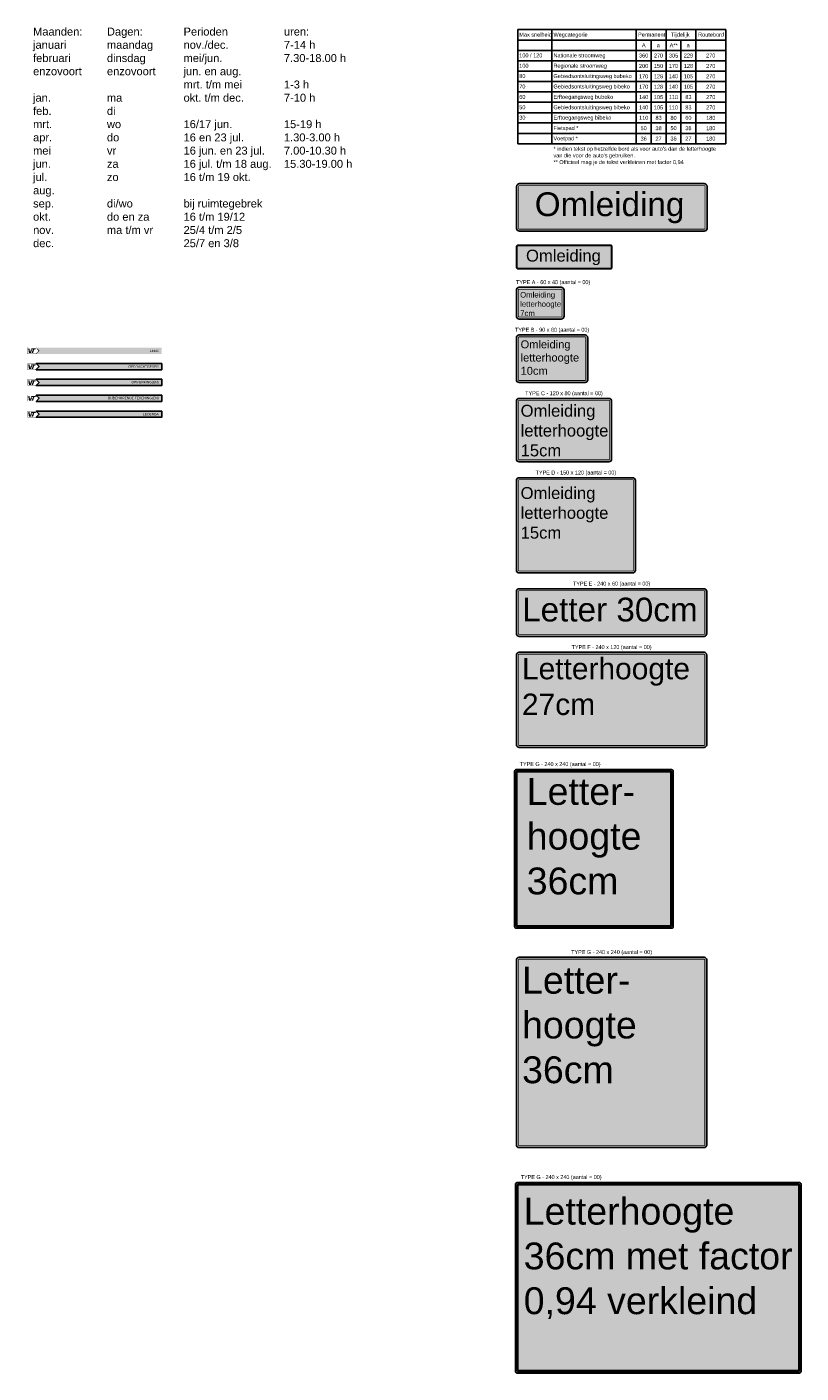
# Model space of a CAD drawing. Header units: metres. Extents: x 361 to 23678, y -425 to 3558.
# Tile 1 of 2: x 361 to 1337, y -425 to 1272. Entities that reach past the tile are written whole.
import ezdxf
from ezdxf.enums import TextEntityAlignment as Align

# ---------------------------------------------------------------- set-up
doc = ezdxf.new("R2010")
doc.units = ezdxf.units.M
doc.styles.add('style1', font='swiss.ttf')
doc.styles.add('TXT', font='technic_.ttf', dxfattribs={"width": 0.9, "height": 1.35})

# ---------------------------------------------------------------- blocks, each defined once
blk = doc.blocks.new('Tekstbord type A')
h = blk.add_hatch(color=2)
edge = h.paths.add_edge_path()
edge.add_line((3.5, -20), (56.5, -20))
edge.add_arc((56.5, -16.5), 3.5, 270, 360)
edge.add_line((60, -16.5), (60, 16.5))
edge.add_arc((56.5, 16.5), 3.5, 0, 90)
edge.add_line((56.5, 20), (3.5, 20))
edge.add_arc((3.5, 16.5), 3.5, 90, 180)
edge.add_line((0, 16.5), (0, -16.5))
edge.add_arc((3.5, -16.5), 3.5, 180, 270)
blk.add_lwpolyline([(3.5, -20), (56.5, -20, 0.414214), (60, -16.5), (60, 16.5, 0.414214), (56.5, 20), (3.5, 20, 0.414214), (0, 16.5), (0, -16.5, 0.414214)], format="xyb", close=True)
at = {"color": 18, "const_width": 1}
blk.add_lwpolyline([(3.5, -17.5), (56.5, -17.5, 0.414214), (57.5, -16.5), (57.5, 16.5, 0.414214), (56.5, 17.5), (3.5, 17.5, 0.414214), (2.5, 16.5), (2.5, -16.5, 0.414214)], format="xyb", close=True, dxfattribs=at)
blk = doc.blocks.new('Tekstbord type B')
h = blk.add_hatch(color=2)
edge = h.paths.add_edge_path()
edge.add_line((3.5, -30), (86.5, -30))
edge.add_arc((86.5, -26.5), 3.5, 270, 360)
edge.add_line((90, -26.5), (90, 26.5))
edge.add_arc((86.5, 26.5), 3.5, 0, 90)
edge.add_line((86.5, 30), (3.5, 30))
edge.add_arc((3.5, 26.5), 3.5, 90, 180)
edge.add_line((0, 26.5), (0, -26.5))
edge.add_arc((3.5, -26.5), 3.5, 180, 270)
blk.add_lwpolyline([(3.5, -30), (86.5, -30, 0.414214), (90, -26.5), (90, 26.5, 0.414214), (86.5, 30), (3.5, 30, 0.414214), (0, 26.5), (0, -26.5, 0.414214)], format="xyb", close=True)
at = {"color": 18, "const_width": 1}
blk.add_lwpolyline([(3.5, -27.5), (86.5, -27.5, 0.414214), (87.5, -26.5), (87.5, 26.5, 0.414214), (86.5, 27.5), (3.5, 27.5, 0.414214), (2.5, 26.5), (2.5, -26.5, 0.414214)], format="xyb", close=True, dxfattribs=at)
blk = doc.blocks.new('Tekstbord type C')
h = blk.add_hatch(color=2)
edge = h.paths.add_edge_path()
edge.add_line((3.5, -40), (116.5, -40))
edge.add_arc((116.5, -36.5), 3.5, 270, 360)
edge.add_line((120, -36.5), (120, 36.5))
edge.add_arc((116.5, 36.5), 3.5, 0, 90)
edge.add_line((116.5, 40), (3.5, 40))
edge.add_arc((3.5, 36.5), 3.5, 90, 180)
edge.add_line((0, 36.5), (0, -36.5))
edge.add_arc((3.5, -36.5), 3.5, 180, 270)
blk.add_lwpolyline([(3.5, -40), (116.5, -40, 0.414214), (120, -36.5), (120, 36.5, 0.414214), (116.5, 40), (3.5, 40, 0.414214), (0, 36.5), (0, -36.5, 0.414214)], format="xyb", close=True)
at = {"color": 18, "const_width": 1}
blk.add_lwpolyline([(3.5, -37.5), (116.5, -37.5, 0.414214), (117.5, -36.5), (117.5, 36.5, 0.414214), (116.5, 37.5), (3.5, 37.5, 0.414214), (2.5, 36.5), (2.5, -36.5, 0.414214)], format="xyb", close=True, dxfattribs=at)
blk = doc.blocks.new('Tekstbord type D')
h = blk.add_hatch(color=2)
edge = h.paths.add_edge_path()
edge.add_line((3.5, -60), (146.5, -60))
edge.add_arc((146.5, -56.5), 3.5, 270, 360)
edge.add_line((150, -56.5), (150, 56.5))
edge.add_arc((146.5, 56.5), 3.5, 0, 90)
edge.add_line((146.5, 60), (3.5, 60))
edge.add_arc((3.5, 56.5), 3.5, 90, 180)
edge.add_line((0, 56.5), (0, -56.5))
edge.add_arc((3.5, -56.5), 3.5, 180, 270)
blk.add_lwpolyline([(3.5, -60), (146.5, -60, 0.414214), (150, -56.5), (150, 56.5, 0.414214), (146.5, 60), (3.5, 60, 0.414214), (0, 56.5), (0, -56.5, 0.414214)], format="xyb", close=True)
at = {"color": 18, "const_width": 1}
blk.add_lwpolyline([(3.5, -57.5), (146.5, -57.5, 0.414214), (147.5, -56.5), (147.5, 56.5, 0.414214), (146.5, 57.5), (3.5, 57.5, 0.414214), (2.5, 56.5), (2.5, -56.5, 0.414214)], format="xyb", close=True, dxfattribs=at)
blk = doc.blocks.new('Tekstbord type E')
h = blk.add_hatch(color=2)
edge = h.paths.add_edge_path()
edge.add_line((3.5, -30), (236.5, -30))
edge.add_arc((236.5, -26.5), 3.5, 270, 360)
edge.add_line((240, -26.5), (240, 26.5))
edge.add_arc((236.5, 26.5), 3.5, 0, 90)
edge.add_line((236.5, 30), (3.5, 30))
edge.add_arc((3.5, 26.5), 3.5, 90, 180)
edge.add_line((0, 26.5), (0, -26.5))
edge.add_arc((3.5, -26.5), 3.5, 180, 270)
blk.add_lwpolyline([(3.5, -30), (236.5, -30, 0.414214), (240, -26.5), (240, 26.5, 0.414214), (236.5, 30), (3.5, 30, 0.414214), (0, 26.5), (0, -26.5, 0.414214)], format="xyb", close=True)
at = {"color": 18, "const_width": 1}
blk.add_lwpolyline([(3.5, -27.5), (236.5, -27.5, 0.414214), (237.5, -26.5), (237.5, 26.5, 0.414214), (236.5, 27.5), (3.5, 27.5, 0.414214), (2.5, 26.5), (2.5, -26.5, 0.414214)], format="xyb", close=True, dxfattribs=at)
blk = doc.blocks.new('Tekstbord type F')
h = blk.add_hatch(color=2)
edge = h.paths.add_edge_path()
edge.add_line((3.5, -60), (236.5, -60))
edge.add_arc((236.5, -56.5), 3.5, 270, 360)
edge.add_line((240, -56.5), (240, 56.5))
edge.add_arc((236.5, 56.5), 3.5, 0, 90)
edge.add_line((236.5, 60), (3.5, 60))
edge.add_arc((3.5, 56.5), 3.5, 90, 180)
edge.add_line((0, 56.5), (0, -56.5))
edge.add_arc((3.5, -56.5), 3.5, 180, 270)
blk.add_lwpolyline([(3.5, -60), (236.5, -60, 0.414214), (240, -56.5), (240, 56.5, 0.414214), (236.5, 60), (3.5, 60, 0.414214), (0, 56.5), (0, -56.5, 0.414214)], format="xyb", close=True)
at = {"color": 18, "const_width": 1}
blk.add_lwpolyline([(3.5, -57.5), (236.5, -57.5, 0.414214), (237.5, -56.5), (237.5, 56.5, 0.414214), (236.5, 57.5), (3.5, 57.5, 0.414214), (2.5, 56.5), (2.5, -56.5, 0.414214)], format="xyb", close=True, dxfattribs=at)
blk = doc.blocks.new('Tekstbord type G')
h = blk.add_hatch(color=2)
edge = h.paths.add_edge_path()
edge.add_line((3.5, -120), (236.5, -120))
edge.add_arc((236.5, -116.5), 3.5, 270, 360)
edge.add_line((240, -116.5), (240, 116.5))
edge.add_arc((236.5, 116.5), 3.5, 0, 90)
edge.add_line((236.5, 120), (3.5, 120))
edge.add_arc((3.5, 116.5), 3.5, 90, 180)
edge.add_line((0, 116.5), (0, -116.5))
edge.add_arc((3.5, -116.5), 3.5, 180, 270)
blk.add_lwpolyline([(3.5, -120), (236.5, -120, 0.414214), (240, -116.5), (240, 116.5, 0.414214), (236.5, 120), (3.5, 120, 0.414214), (0, 116.5), (0, -116.5, 0.414214)], format="xyb", close=True)
at = {"color": 18, "const_width": 1}
blk.add_lwpolyline([(3.5, -117.5), (236.5, -117.5, 0.414214), (237.5, -116.5), (237.5, 116.5, 0.414214), (236.5, 117.5), (3.5, 117.5, 0.414214), (2.5, 116.5), (2.5, -116.5, 0.414214)], format="xyb", close=True, dxfattribs=at)
blk = doc.blocks.new('Tekst omleiding 240cm')
h = blk.add_hatch(color=2)
edge = h.paths.add_edge_path()
edge.add_line((3.5, -30), (236.5, -30))
edge.add_arc((236.5, -26.5), 3.5, 270, 360)
edge.add_line((240, -26.5), (240, 26.5))
edge.add_arc((236.5, 26.5), 3.5, 0, 90)
edge.add_line((236.5, 30), (3.5, 30))
edge.add_arc((3.5, 26.5), 3.5, 90, 180)
edge.add_line((0, 26.5), (0, -26.5))
edge.add_arc((3.5, -26.5), 3.5, 180, 270)
blk.add_lwpolyline([(3.5, -30), (236.5, -30, 0.414214), (240, -26.5), (240, 26.5, 0.414214), (236.5, 30), (3.5, 30, 0.414214), (0, 26.5), (0, -26.5, 0.414214)], format="xyb", close=True)
at = {"color": 18, "const_width": 1}
blk.add_lwpolyline([(3.5, -27.5), (236.5, -27.5, 0.414214), (237.5, -26.5), (237.5, 26.5, 0.414214), (236.5, 27.5), (3.5, 27.5, 0.414214), (2.5, 26.5), (2.5, -26.5, 0.414214)], format="xyb", close=True, dxfattribs=at)
at = {"color": 18, "style": 'style1'}
blk.add_text('Omleiding', height=30, dxfattribs=at).set_placement((22.8, -11))
blk = doc.blocks.new('Tekst Omleiding 120cm')
h = blk.add_hatch(color=2)
edge = h.paths.add_edge_path()
edge.add_line((1.8, -15), (118.3, -15))
edge.add_arc((118.3, -13.2), 1.75, 270, 360)
edge.add_line((120, -13.2), (120, 13.2))
edge.add_arc((118.3, 13.2), 1.75, 0, 90)
edge.add_line((118.3, 15), (1.8, 15))
edge.add_arc((1.8, 13.2), 1.75, 90, 180)
edge.add_line((0, 13.2), (0, -13.2))
edge.add_arc((1.8, -13.2), 1.75, 180, 270)
blk.add_lwpolyline([(1.8, -15), (118.2, -15, 0.414214), (120, -13.2), (120, 13.2, 0.414214), (118.2, 15), (1.8, 15, 0.414214), (0, 13.2), (0, -13.2, 0.414214)], format="xyb", close=True)
at = {"color": 18, "const_width": 0.5}
blk.add_lwpolyline([(1.8, -13.8), (118.2, -13.8, 0.414214), (118.8, -13.2), (118.8, 13.2, 0.414214), (118.2, 13.8), (1.8, 13.8, 0.414214), (1.2, 13.2), (1.2, -13.2, 0.414214)], format="xyb", close=True, dxfattribs=at)
at = {"color": 18, "style": 'style1'}
blk.add_text('Omleiding', height=15, dxfattribs=at).set_placement((11.8, -5.8))
blk = doc.blocks.new('tekstbord_klapbord')
h = blk.add_hatch(color=2)
h.paths.add_polyline_path([(198, 200), (2, 200, 0.414214), (0, 198), (0, 2, 0.414214), (2, 0), (198, 0, 0.414214), (200, 2), (200, 198, 0.414214)])
h.paths.add_polyline_path([(198, 197), (198, 3, -0.414214), (197, 2), (3, 2, -0.414214), (2, 3), (2, 197, -0.414214), (3, 198), (197, 198, -0.414214)], flags=16)
h.paths.add_polyline_path([(197, 196), (197, 4, -0.414214), (196, 3), (4, 3, -0.414214), (3, 4), (3, 196, -0.414214), (4, 197), (196, 197, -0.414214)], flags=0)
h = blk.add_hatch(color=18)
h.paths.add_polyline_path([(197, 198), (3, 198, 0.414214), (2, 197), (2, 3, 0.414214), (3, 2), (197, 2, 0.414214), (198, 3), (198, 197, 0.414214)])
h.paths.add_polyline_path([(197, 196), (197, 4, -0.414214), (196, 3), (4, 3, -0.414214), (3, 4), (3, 196, -0.414214), (4, 197), (196, 197, -0.414214)], flags=16)
for points in [[(2, 200), (198, 200, -0.414214), (200, 198), (200, 2, -0.414214), (198, 0), (2, 0, -0.414214), (0, 2), (0, 198, -0.414214)], [(3, 198), (197, 198, -0.414214), (198, 197), (198, 3, -0.414214), (197, 2), (3, 2, -0.414214), (2, 3), (2, 197, -0.414214)], [(4, 197), (196, 197, -0.414214), (197, 196), (197, 4, -0.414214), (196, 3), (4, 3, -0.414214), (3, 4), (3, 196, -0.414214)]]:
    blk.add_lwpolyline(points, format="xyb", close=True)
blk = doc.blocks.new('tekstbord type H')
h = blk.add_hatch(color=2)
h.paths.add_polyline_path([(358.1, 240), (2.1, 240, 0.414214), (0.1, 238), (0.1, 2, 0.414214), (2.1, 0), (358.1, 0, 0.414214), (360.1, 2), (360.1, 238, 0.414214)])
h.paths.add_polyline_path([(358.1, 237), (358.1, 3, -0.414214), (357.1, 2), (3.1, 2, -0.414214), (2.1, 3), (2.1, 237, -0.414214), (3.1, 238), (357.1, 238, -0.414214)], flags=16)
h.paths.add_polyline_path([(357.1, 236), (357.1, 4, -0.414214), (356.1, 3), (4.1, 3, -0.414214), (3.1, 4), (3.1, 236, -0.414214), (4.1, 237), (356.1, 237, -0.414214)], flags=0)
h = blk.add_hatch(color=18)
h.paths.add_polyline_path([(357.1, 238), (3.1, 238, 0.414214), (2.1, 237), (2.1, 3, 0.414214), (3.1, 2), (357.1, 2, 0.414214), (358.1, 3), (358.1, 237, 0.414214)])
h.paths.add_polyline_path([(357.1, 236), (357.1, 4, -0.414214), (356.1, 3), (4.1, 3, -0.414214), (3.1, 4), (3.1, 236, -0.414214), (4.1, 237), (356.1, 237, -0.414214)], flags=16)
for points in [[(2.1, 240), (358.1, 240, -0.414214), (360.1, 238), (360.1, 2, -0.414214), (358.1, 0), (2.1, 0, -0.414214), (0.1, 2), (0.1, 238, -0.414214)], [(3.1, 238), (357.1, 238, -0.414214), (358.1, 237), (358.1, 3, -0.414214), (357.1, 2), (3.1, 2, -0.414214), (2.1, 3), (2.1, 237, -0.414214)], [(4.1, 237), (356.1, 237, -0.414214), (357.1, 236), (357.1, 4, -0.414214), (356.1, 3), (4.1, 3, -0.414214), (3.1, 4), (3.1, 236, -0.414214)]]:
    blk.add_lwpolyline(points, format="xyb", close=True)
blk = doc.blocks.new('Tabel Letterhoogtes borden')
for points in [[(0, 143.9), (0, 0)], [(0, 143.9), (261.9, 143.9)], [(42.7, 143.9), (42.7, 0)], [(149.1, 143.9), (149.1, 0)], [(186.7, 143.9), (186.7, 0)], [(224.3, 143.9), (224.3, 0)], [(261.9, 143.9), (261.9, 0)], [(0, 130.8), (261.9, 130.8)], [(167.9, 130.8), (167.9, 0)], [(205.5, 130.8), (205.5, 0)], [(0, 117.7), (261.9, 117.7)], [(0, 104.6), (261.9, 104.6)], [(0, 91.6), (261.9, 91.6)], [(0, 78.5), (261.9, 78.5)], [(0, 65.4), (261.9, 65.4)], [(0, 52.3), (261.9, 52.3)], [(0, 39.2), (261.9, 39.2)], [(0, 26.2), (261.9, 26.2)], [(0, 13.1), (261.9, 13.1)], [(0, 0), (261.9, 0)]]:
    blk.add_lwpolyline(points)
at = {"color": 5, "style": 'style1'}
for s, p in [('A**', (191.3, 121.7)), ('305', (190.4, 108.7)), ('170', (190.2, 95.6)), ('140', (190.2, 82.6)), ('140', (190.2, 69.5)), ('110', (190.2, 56.4)), ('110', (190.2, 43.3)), ('80', (192.3, 30.2)), ('50', (192.3, 17.2)), ('36', (192.3, 4.1))]:
    blk.add_text(s, height=5, dxfattribs=at).set_placement(p)
at = {"color": 5, "char_height": 5, "style": 'style1'}
for s, insert, width, attachment_point in [('{\\C256;Max snelheid}', (1.7, 140.1), 210.289, 1), ('{\\C256;Wegcategorie}', (44.8, 140.1), 210.289, 1), ('{\\C256;Permanent}', (151.5, 140.1), 210.289, 1), ('{\\C256;Tijdelijk}', (193, 140.1), 210.289, 1), ('{\\C256;Routebord}', (227.2, 140.1), 210.289, 1), ('{\\C256;A}', (156.3, 126.7), 210.289, 1), ('{\\C256;a}', (175.1, 126.7), 210.289, 1), ('{\\C256;a}', (212.7, 126.7), 210.289, 1), ('{\\C256;Nationale stroomweg}', (44.8, 113.9), 210.289, 1), ('{\\C256;360}', (158.5, 111.2), 18.668, 5), ('{\\C256;270}', (177.3, 111.2), 18.668, 5), ('{\\C256;229}', (214.9, 111.2), 18.668, 5), ('{\\C256;270}', (243.1, 111.2), 37.496, 5), ('{\\C256;Gebiedsontsluitingsweg bubeko}', (44.8, 87.8), 210.289, 1), ('{\\C256;Regionale stroomweg}', (44.8, 100.9), 210.289, 1), ('{\\C256;200}', (158.5, 98.1), 18.668, 5), ('{\\C256;170}', (158.5, 85), 18.668, 5), ('{\\C256;150}', (177.3, 98.1), 18.668, 5), ('{\\C256;128}', (177.3, 85), 18.668, 5), ('{\\C256;128}', (214.9, 98.1), 18.668, 5), ('{\\C256;105}', (214.9, 85), 18.668, 5), ('{\\C256;270}', (243.1, 98.1), 37.496, 5), ('{\\C256;270}', (243.1, 85), 37.496, 5), ('{\\C256;Gebiedsontsluitingsweg bibeko}', (44.8, 74.7), 210.289, 1), ('{\\C256;170}', (158.5, 71.9), 18.668, 5), ('{\\C256;128}', (177.3, 71.9), 18.668, 5), ('{\\C256;105}', (214.9, 71.9), 18.668, 5), ('{\\C256;270}', (243.1, 71.9), 37.496, 5), ('{\\C256;Erftoegangsweg bubeko}', (44.8, 61.6), 210.289, 1), ('{\\C256;140}', (158.5, 58.8), 18.668, 5), ('{\\C256;105}', (177.3, 58.8), 18.668, 5), ('{\\C256;83}', (214.9, 58.8), 18.668, 5), ('{\\C256;270}', (243.1, 58.8), 37.496, 5), ('{\\C256;Gebiedsontsluitingsweg bibeko}', (44.8, 48.5), 210.289, 1), ('{\\C256;Erftoegangsweg bibeko}', (44.8, 35.5), 210.289, 1), ('{\\C256;140}', (158.5, 45.8), 18.668, 5), ('{\\C256;110}', (158.5, 32.7), 18.668, 5), ('{\\C256;105}', (177.3, 45.8), 18.668, 5), ('{\\C256;83}', (177.3, 32.7), 18.668, 5), ('{\\C256;83}', (214.9, 45.8), 18.668, 5), ('{\\C256;60}', (214.9, 32.7), 18.668, 5), ('{\\C256;270}', (243.1, 45.8), 37.496, 5), ('{\\C256;180}', (243.1, 32.7), 37.496, 5), ('{\\C256;Fietspad *}', (44.8, 22.4), 210.289, 1), ('{\\C256;50}', (158.5, 19.6), 18.668, 5), ('{\\C256;38}', (177.3, 19.6), 18.668, 5), ('{\\C256;38}', (214.9, 19.6), 18.668, 5), ('{\\C256;180}', (243.1, 19.6), 37.496, 5), ('{\\C256;Voetpad *}', (44.8, 9.3), 210.289, 1), ('{\\C256;36}', (158.5, 6.5), 18.668, 5), ('{\\C256;27}', (177.3, 6.5), 18.668, 5), ('{\\C256;27}', (214.9, 6.5), 18.668, 5), ('{\\C256;180}', (243.1, 6.5), 37.496, 5), ("{\\C256;* indien tekst op hetzelfde bord als voor auto's dan de letterhoogte van die voor de auto's gebruiken.}", (44.8, -3.8), 210.289, 1), ('{\\C256;** Officieel mag je de tekst verkleinen met factor 0,94}', (44.8, -20.6), 210.289, 1)]:
    blk.add_mtext(s, dxfattribs=dict(at, insert=insert, width=width, attachment_point=attachment_point))
at = {"char_height": 5, "width": 210.289, "attachment_point": 1, "style": 'style1'}
for s, insert in [('100 / 120 ', (1.7, 113.9)), ('80', (1.7, 87.8)), ('100  ', (1.7, 100.9)), ('70 ', (1.7, 74.7)), ('60 ', (1.7, 61.6)), ('50', (1.7, 48.5)), ('30', (1.7, 35.5))]:
    blk.add_mtext(s, dxfattribs=dict(at, insert=insert))
blk = doc.blocks.new('titel1')
h = blk.add_hatch(color=30)
h.paths.add_polyline_path([(-168.7, 7.9, 0.414214), (-169.9, 6.7), (-169.9, 1.2, 0.414214), (-168.7, 0), (-158.2, 0), (-154.1, 4), (-158.2, 7.9)])
h.paths.add_polyline_path([(-168.7, 7.6, 0.414214), (-169.6, 6.7), (-169.6, 1.2, 0.412693), (-168.7, 0.3), (-158.4, 0.3), (-155.3, 4), (-158.5, 7.6)], flags=16)
h.paths.add_polyline_path([(-164.4, 6.8), (-158.6, 6.8), (-159.1, 5.5), (-160.6, 5.5), (-162.3, 0.9), (-164.1, 0.9), (-162.3, 5.5), (-164.9, 5.5)], flags=0)
h.paths.add_polyline_path([(-166.8, 6.8), (-166, 2.6), (-165.9, 2.6), (-164.9, 5.2), (-163.3, 5.2), (-165, 0.9), (-167.4, 0.9), (-168.4, 6.8)], flags=0)
blk.add_hatch(color=5).paths.add_polyline_path([(0, 0), (0, 7.9), (-158.2, 7.9), (-158.3, 7.7), (-154.6, 4.1), (-158.3, 0.1), (-158.2, 0)])
at = {"color": 5}
blk.add_lwpolyline([(0, 7.9), (-158.2, 7.9), (-158.3, 7.7), (-154.6, 4.1), (-158.3, 0.1), (-158.2, 0), (0, 0), (0, 7.9)], close=True, dxfattribs=at)
at = {"color": 5, "insert": (-3.9, 3.9), "char_height": 3, "width": 100.169, "attachment_point": 6, "style": 'style1'}
blk.add_mtext('{\\C255;LEGENDA}', dxfattribs=at)
blk = doc.blocks.new('titel2')
h = blk.add_hatch(color=30)
h.paths.add_polyline_path([(-168.7, 7.9, 0.414214), (-169.9, 6.7), (-169.9, 1.2, 0.414214), (-168.7, 0), (-158.2, 0), (-154.1, 4), (-158.2, 7.9)])
h.paths.add_polyline_path([(-168.7, 7.6, 0.414214), (-169.6, 6.7), (-169.6, 1.2, 0.412693), (-168.7, 0.3), (-158.4, 0.3), (-155.3, 4), (-158.5, 7.6)], flags=16)
h.paths.add_polyline_path([(-164.4, 6.8), (-158.6, 6.8), (-159.1, 5.5), (-160.6, 5.5), (-162.3, 0.9), (-164.1, 0.9), (-162.3, 5.5), (-164.9, 5.5)], flags=0)
h.paths.add_polyline_path([(-166.8, 6.8), (-166, 2.6), (-165.9, 2.6), (-164.9, 5.2), (-163.3, 5.2), (-165, 0.9), (-167.4, 0.9), (-168.4, 6.8)], flags=0)
blk.add_hatch(color=5).paths.add_polyline_path([(0, 0), (0, 7.9), (-158.2, 7.9), (-158.3, 7.7), (-154.6, 4.1), (-158.3, 0.1), (-158.2, 0)])
at = {"color": 5}
blk.add_lwpolyline([(0, 7.9), (-158.2, 7.9), (-158.3, 7.7), (-154.6, 4.1), (-158.3, 0.1), (-158.2, 0), (0, 0), (0, 7.9)], close=True, dxfattribs=at)
at = {"color": 5, "insert": (-3.9, 3.9), "char_height": 3, "width": 100.169, "attachment_point": 6, "style": 'style1'}
blk.add_mtext('{\\C255;BIJBEHORENDE TEKENING(EN)}', dxfattribs=at)
blk = doc.blocks.new('titel3')
h = blk.add_hatch(color=30)
h.paths.add_polyline_path([(-168.7, 7.9, 0.414214), (-169.9, 6.7), (-169.9, 1.2, 0.414214), (-168.7, 0), (-158.2, 0), (-154.1, 4), (-158.2, 7.9)])
h.paths.add_polyline_path([(-168.7, 7.6, 0.414214), (-169.6, 6.7), (-169.6, 1.2, 0.412693), (-168.7, 0.3), (-158.4, 0.3), (-155.3, 4), (-158.5, 7.6)], flags=16)
h.paths.add_polyline_path([(-164.4, 6.8), (-158.6, 6.8), (-159.1, 5.5), (-160.6, 5.5), (-162.3, 0.9), (-164.1, 0.9), (-162.3, 5.5), (-164.9, 5.5)], flags=0)
h.paths.add_polyline_path([(-166.8, 6.8), (-166, 2.6), (-165.9, 2.6), (-164.9, 5.2), (-163.3, 5.2), (-165, 0.9), (-167.4, 0.9), (-168.4, 6.8)], flags=0)
blk.add_hatch(color=5).paths.add_polyline_path([(0, 0), (0, 7.9), (-158.2, 7.9), (-158.3, 7.7), (-154.6, 4.1), (-158.3, 0.1), (-158.2, 0)])
at = {"color": 5}
blk.add_lwpolyline([(0, 7.9), (-158.2, 7.9), (-158.3, 7.7), (-154.6, 4.1), (-158.3, 0.1), (-158.2, 0), (0, 0), (0, 7.9)], close=True, dxfattribs=at)
at = {"color": 5, "insert": (-3.9, 3.9), "char_height": 3, "width": 100.169, "attachment_point": 6, "style": 'style1'}
blk.add_mtext('{\\C255;OPMERKING(EN)}', dxfattribs=at)
blk = doc.blocks.new('titel4')
h = blk.add_hatch(color=30)
h.paths.add_polyline_path([(-168.7, 7.9, 0.414214), (-169.9, 6.7), (-169.9, 1.2, 0.414214), (-168.7, 0), (-158.2, 0), (-154.1, 4), (-158.2, 7.9)])
h.paths.add_polyline_path([(-168.7, 7.6, 0.414214), (-169.6, 6.7), (-169.6, 1.2, 0.412693), (-168.7, 0.3), (-158.4, 0.3), (-155.3, 4), (-158.5, 7.6)], flags=16)
h.paths.add_polyline_path([(-164.4, 6.8), (-158.6, 6.8), (-159.1, 5.5), (-160.6, 5.5), (-162.3, 0.9), (-164.1, 0.9), (-162.3, 5.5), (-164.9, 5.5)], flags=0)
h.paths.add_polyline_path([(-166.8, 6.8), (-166, 2.6), (-165.9, 2.6), (-164.9, 5.2), (-163.3, 5.2), (-165, 0.9), (-167.4, 0.9), (-168.4, 6.8)], flags=0)
blk.add_hatch(color=5).paths.add_polyline_path([(0, 0), (0, 7.9), (-158.2, 7.9), (-158.3, 7.7), (-154.6, 4.1), (-158.3, 0.1), (-158.2, 0)])
at = {"color": 5}
blk.add_lwpolyline([(0, 7.9), (-158.2, 7.9), (-158.3, 7.7), (-154.6, 4.1), (-158.3, 0.1), (-158.2, 0), (0, 0), (0, 7.9)], close=True, dxfattribs=at)
at = {"color": 5, "insert": (-3.9, 3.9), "char_height": 3, "width": 100.169, "attachment_point": 6, "style": 'style1'}
blk.add_mtext('{\\C255;OPDRACHTGEVER}', dxfattribs=at)

msp = doc.modelspace()

# ---------------------------------------------------------------- hatches: boundary and pattern name
h = msp.add_hatch(color=30)
h.paths.add_polyline_path([(362.4, 867.4, 0.414214), (361.1, 866.2), (361.1, 860.7, 0.414214), (362.4, 859.5), (372.8, 859.5), (377, 863.5), (372.8, 867.4)])
h.paths.add_polyline_path([(362.4, 867.1, 0.414214), (361.5, 866.2), (361.5, 860.7, 0.412693), (362.4, 859.8), (372.6, 859.8), (375.8, 863.5), (372.5, 867.1)], flags=16)
h.paths.add_polyline_path([(366.7, 866.3), (372.5, 866.3), (371.9, 865), (370.5, 865), (368.7, 860.4), (366.9, 860.4), (368.7, 865), (366.1, 865)], flags=0)
h.paths.add_polyline_path([(364.3, 866.3), (365, 862.1), (365.1, 862.1), (366.1, 864.7), (367.7, 864.7), (366, 860.4), (363.7, 860.4), (362.7, 866.3)], flags=0)
msp.add_hatch(color=5).paths.add_polyline_path([(531.1, 867.4), (372.8, 867.4), (372.8, 867.2), (376.5, 863.6), (372.8, 859.6), (372.8, 859.5), (531.1, 859.5)])

# ---------------------------------------------------------------- block references
for name, p in [('Tabel Letterhoogtes borden', (980.1, 1124.3)), ('Tekst omleiding 240cm', (978.5, 1044.1)), ('Tekst Omleiding 120cm', (978.5, 981.6)), ('Tekstbord type A', (978.2, 923.4)), ('Tekstbord type B', (978.2, 853.4)), ('Tekstbord type C', (978.2, 763.4)), ('Tekstbord type D', (978.2, 643.4)), ('Tekstbord type E', (978.2, 533.4)), ('Tekstbord type F', (978.2, 423.4)), ('Tekstbord type G', (978.2, -21))]:
    msp.add_blockref(name, p)
at = {"color": 18}
for name, p in [('titel4', (531.1, 839.5)), ('titel3', (531.1, 819.5)), ('titel2', (531.1, 799.5)), ('titel1', (531.1, 779.5))]:
    msp.add_blockref(name, p, dxfattribs=at)
at = {"color": 2}
for name, p in [('tekstbord_klapbord', (975.9, 135.5)), ('tekstbord type H', (977, -425.1))]:
    msp.add_blockref(name, p, dxfattribs=at)

# ---------------------------------------------------------------- texts
at = {"style": 'TXT'}
for s, p in [('TYPE A - 60 x 40 (aantal = 00)', (1024.5, 945.9)), ('TYPE B - 90 x 60 (aantal = 00)', (1023.2, 885.9)), ('TYPE C - 120 x 80 (aantal = 00)', (1038.2, 805.9)), ('TYPE D - 150 x 120 (aantal = 00)', (1053.2, 705.9)), ('TYPE E - 240 x 60 (aantal = 00)', (1098.2, 565.9)), ('TYPE F - 240 x 120 (aantal = 00)', (1098.2, 485.9)), ('TYPE G - 240 x 240 (aantal = 00)', (1033.3, 338.5)), ('TYPE G - 240 x 240 (aantal = 00)', (1098.2, 101.5)), ('TYPE G - 240 x 240 (aantal = 00)', (1034.6, -182.1))]:
    msp.add_text(s, height=5, dxfattribs=at).set_placement(p, align=Align.BOTTOM_CENTER)
at = {"char_height": 10, "width": 435.843, "attachment_point": 1, "style": 'style1'}
for s, insert in [('Maanden:\\Pjanuari\\Pfebruari\\Penzovoort\\P\\Pjan.\\Pfeb.\\Pmrt.\\Papr.\\Pmei\\Pjun.\\Pjul.\\Paug.\\Psep.\\Pokt.\\Pnov.\\Pdec.', (368.9, 1270.7)), ('Dagen:\\Pmaandag\\Pdinsdag\\Penzovoort\\P\\Pma\\Pdi\\Pwo\\Pdo\\Pvr\\Pza\\Pzo\\P\\Pdi/wo\\Pdo en za\\Pma t/m vr', (462, 1270.7)), ('Perioden\\Pnov./dec.\\Pmei/jun.\\Pjun. en aug.\\Pmrt. t/m mei\\Pokt. t/m dec.\\P\\P16/17 jun.\\P16 en 23 jul.\\P16 jun. en 23 jul.\\P16 jul. t/m 18 aug.\\P16 t/m 19 okt.\\P\\Pbij ruimtegebrek\\P16 t/m 19/12\\P25/4 t/m 2/5\\P25/7 en 3/8', (558.6, 1270.7)), ('uren:\\P7-14 h\\P7.30-18.00 h\\P\\P1-3 h\\P7-10 h\\P\\P15-19 h\\P1.30-3.00 h\\P7.00-10.30 h\\P15.30-19.00 h', (685.1, 1270.7))]:
    msp.add_mtext(s, dxfattribs=dict(at, insert=insert))
at = {"color": 18, "attachment_point": 1, "style": 'style1'}
for s, insert, char_height, width in [('Omleiding\\Pletterhoogte\\P7cm', (982.9, 937.5), 7, 50), ('Omleiding\\Pletterhoogte\\P10cm', (983.5, 876.5), 10, 80), ('Omleiding\\Pletterhoogte\\P15cm', (983.5, 795.3), 15, 110), ('Omleiding\\Pletterhoogte\\P15cm', (983.5, 691.6), 15, 110), ('Letter 30cm', (985.4, 552.2), 30, 230), ('Letterhoogte\\P27cm', (985.2, 476.3), 27, 230), ('Letter-\\Phoogte\\P36cm', (991.2, 324.9), 33.85, 230), ('Letter-\\Phoogte\\P36cm', (985.3, 86.9), 33.85, 226.865), ('Letterhoogte\\P36cm met factor 0,94 verkleind', (987.4, -204.2), 33.85, 340.847)]:
    msp.add_mtext(s, dxfattribs=dict(at, insert=insert, char_height=char_height, width=width))
at = {"color": 5, "insert": (527.2, 863.4), "char_height": 3, "width": 100.169, "attachment_point": 6, "style": 'style1'}
msp.add_mtext('{\\C255;LEEG}', dxfattribs=at)

doc.saveas('drawing.dxf')
